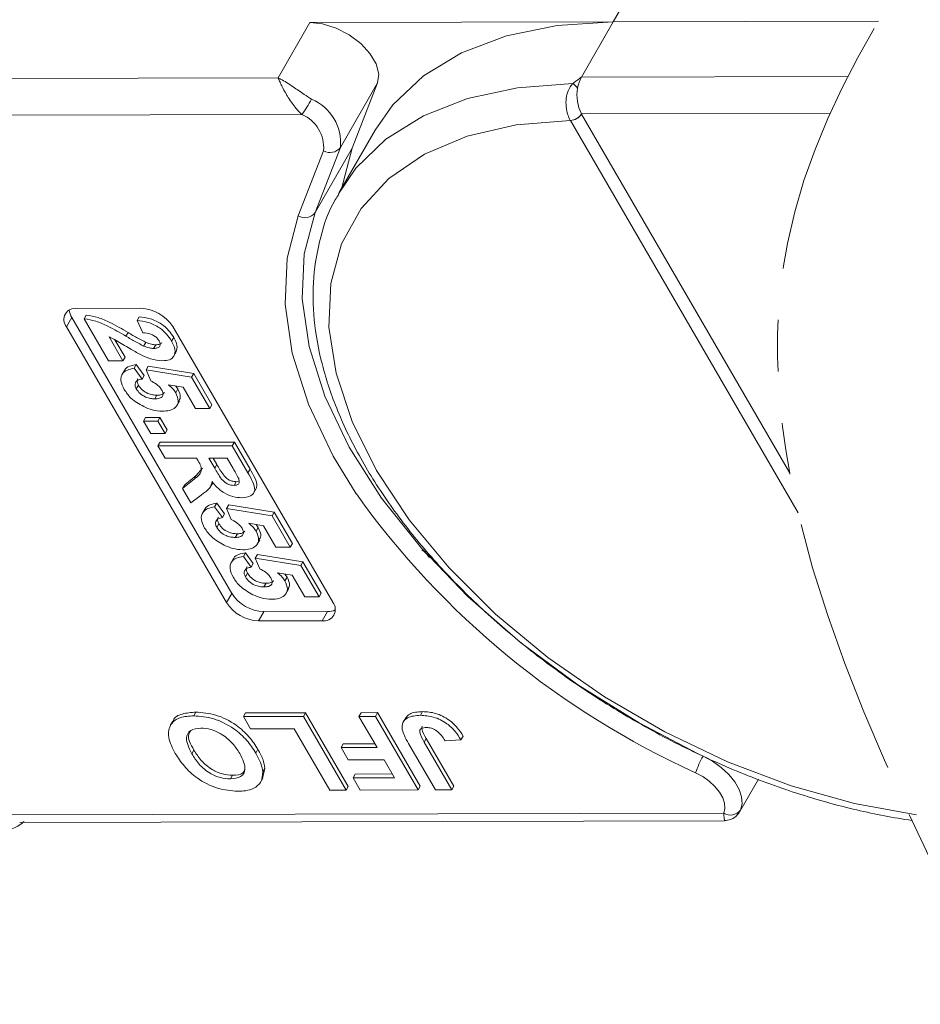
# Model space of a CAD drawing. Header units: millimetres. Extents: x 2623 to 3546, y -313 to 339.
# Tile 35 of 49: x 3295 to 3323, y 146 to 177. Entities that reach past the tile are written whole.
import ezdxf

# ---------------------------------------------------------------- set-up
doc = ezdxf.new("R2010")
doc.units = ezdxf.units.MM
doc.linetypes.add('PHANTOM2', pattern=[31.75, 15.875, -3.175, 3.175, -3.175, 3.175, -3.175])

msp = doc.modelspace()

# ---------------------------------------------------------------- linework, layer by layer
at = {"color": 7, "linetype": 'Continuous', "lineweight": 15}
for p, q in [((3313.207, 176.591), (3314.346, 178.574)), ((3303.887, 176.571), (3302.911, 174.872)), ((3303.887, 176.571), (3313.207, 176.591)), ((3312.23, 174.892), (3313.207, 176.591)), ((3321.357, 176.609), (3313.207, 176.591)), ((3320.419, 174.91), (3312.23, 174.892)), ((3302.911, 174.872), (3282.184, 174.826)), ((3304.826, 172.734), (3305.965, 174.716)), ((3305.186, 172.714), (3305.965, 174.716)), ((3282.187, 173.694), (3303.644, 173.742)), ((3312.233, 173.761), (3319.875, 173.778)), ((3312.234, 173.759), (3312.233, 173.761)), ((3318.629, 162.738), (3312.234, 173.759)), ((3311.89, 173.563), (3311.891, 173.56)), ((3311.891, 173.56), (3318.889, 161.501)), ((3305.89, 173.262), (3304.8, 171.364)), ((3304.308, 172.632), (3303.529, 170.629)), ((3304.047, 170.731), (3304.826, 172.734)), ((3305.186, 172.714), (3304.047, 170.731)), ((3304.855, 171.459), (3305.186, 172.714)), ((3296.733, 167.786), (3298.693, 167.791)), ((3296.57, 167.503), (3296.408, 167.22)), ((3301.488, 159.028), (3296.57, 167.503)), ((3296.953, 167.463), (3297.018, 167.576)), ((3297.704, 166.17), (3296.953, 167.463)), ((3298.579, 167.416), (3298.644, 167.529)), ((3298.757, 167.036), (3298.579, 167.416)), ((3301.325, 158.745), (3296.408, 167.22)), ((3298.235, 166.931), (3298.3, 167.044)), ((3299.674, 167.227), (3304.591, 158.752)), ((3297.717, 166.906), (3298.143, 166.171)), ((3297.898, 166.819), (3298.208, 166.284)), ((3298.78, 166.629), (3298.845, 166.742)), ((3299.637, 166.782), (3299.703, 166.895)), ((3299.088, 166.554), (3299.153, 166.667)), ((3299.702, 166.31), (3299.784, 166.452)), ((3298.143, 166.171), (3297.704, 166.17)), ((3298.143, 166.171), (3298.208, 166.284)), ((3298.191, 165.88), (3298.11, 165.739)), ((3298.49, 165.944), (3298.555, 166.057)), ((3298.49, 165.944), (3298.731, 165.614)), ((3298.555, 166.057), (3298.796, 165.727)), ((3298.857, 165.894), (3298.922, 166.007)), ((3298.996, 165.561), (3298.857, 165.894)), ((3298.857, 165.894), (3300.255, 165.668)), ((3298.922, 166.007), (3300.32, 165.781)), ((3298.731, 165.614), (3298.796, 165.727)), ((3300.255, 165.668), (3300.32, 165.781)), ((3300.255, 165.668), (3300.814, 164.705)), ((3300.32, 165.781), (3300.879, 164.818)), ((3298.554, 165.311), (3298.619, 165.425)), ((3299.992, 165.362), (3299.539, 165.439)), ((3299.763, 165.401), (3299.831, 165.308)), ((3299.766, 165.195), (3299.831, 165.308)), ((3300.374, 164.704), (3299.992, 165.362)), ((3299.124, 165.006), (3299.189, 165.119)), ((3299.796, 164.794), (3299.877, 164.935)), ((3300.814, 164.705), (3300.374, 164.704)), ((3300.814, 164.705), (3300.879, 164.818)), ((3298.777, 164.319), (3298.842, 164.433)), ((3298.777, 164.319), (3299.217, 164.32)), ((3298.998, 163.939), (3298.777, 164.319)), ((3298.842, 164.433), (3299.282, 164.434)), ((3299.217, 164.32), (3299.282, 164.434)), ((3299.217, 164.32), (3299.438, 163.94)), ((3299.282, 164.434), (3299.503, 164.053)), ((3299.438, 163.94), (3299.503, 164.053)), ((3299.438, 163.94), (3298.998, 163.939)), ((3299.219, 163.559), (3299.284, 163.672)), ((3299.219, 163.559), (3301.505, 163.564)), ((3299.439, 163.179), (3299.219, 163.559)), ((3299.284, 163.672), (3301.57, 163.677)), ((3301.505, 163.564), (3301.57, 163.677)), ((3301.505, 163.564), (3301.986, 162.734)), ((3301.57, 163.677), (3302.051, 162.847)), ((3300.407, 163.181), (3299.439, 163.179)), ((3300.456, 163.096), (3300.407, 163.181)), ((3301.344, 163.183), (3300.788, 163.182)), ((3300.788, 163.182), (3300.965, 162.875)), ((3300.918, 163.182), (3301.03, 162.989)), ((3301.532, 162.86), (3301.344, 163.183)), ((3300.397, 162.65), (3300.589, 162.876)), ((3300.965, 162.875), (3301.03, 162.989)), ((3301.986, 162.734), (3302.051, 162.847)), ((3299.976, 162.254), (3300.332, 162.536)), ((3300.041, 162.367), (3300.397, 162.65)), ((3300.332, 162.536), (3300.397, 162.65)), ((3299.976, 162.254), (3300.041, 162.367)), ((3300.234, 161.81), (3299.976, 162.254)), ((3300.821, 162.288), (3300.902, 162.429)), ((3301.557, 162.346), (3301.623, 162.459)), ((3301.623, 162.459), (3301.68, 162.469)), ((3302.156, 162.105), (3302.237, 162.246)), ((3300.547, 162.05), (3300.234, 161.81)), ((3300.663, 161.621), (3300.582, 161.48)), ((3300.961, 161.684), (3301.026, 161.797)), ((3300.961, 161.684), (3301.202, 161.355)), ((3301.026, 161.797), (3301.267, 161.468)), ((3301.329, 161.634), (3301.394, 161.748)), ((3301.467, 161.302), (3301.329, 161.634)), ((3301.329, 161.634), (3302.726, 161.409)), ((3301.394, 161.748), (3302.791, 161.522)), ((3301.202, 161.355), (3301.267, 161.468)), ((3302.726, 161.409), (3302.791, 161.522)), ((3302.726, 161.409), (3303.285, 160.445)), ((3302.791, 161.522), (3303.35, 160.559)), ((3301.025, 161.052), (3301.091, 161.165)), ((3302.463, 161.103), (3302.01, 161.18)), ((3302.234, 161.142), (3302.303, 161.049)), ((3302.237, 160.936), (3302.303, 161.049)), ((3302.845, 160.445), (3302.463, 161.103)), ((3301.596, 160.746), (3301.661, 160.86)), ((3302.267, 160.535), (3302.348, 160.676)), ((3303.285, 160.445), (3302.845, 160.445)), ((3303.285, 160.445), (3303.35, 160.559)), ((3301.546, 160.1), (3301.464, 159.958)), ((3301.844, 160.163), (3301.909, 160.276)), ((3301.844, 160.163), (3302.085, 159.834)), ((3301.909, 160.276), (3302.15, 159.947)), ((3302.211, 160.113), (3302.276, 160.226)), ((3302.35, 159.781), (3302.211, 160.113)), ((3302.211, 160.113), (3303.609, 159.888)), ((3302.276, 160.226), (3303.674, 160.001)), ((3302.085, 159.834), (3302.15, 159.947)), ((3303.609, 159.888), (3303.674, 160.001)), ((3303.609, 159.888), (3304.168, 158.924)), ((3303.674, 160.001), (3304.233, 159.038)), ((3301.908, 159.531), (3301.973, 159.644)), ((3303.346, 159.582), (3302.893, 159.658)), ((3303.117, 159.621), (3303.185, 159.528)), ((3303.12, 159.415), (3303.185, 159.528)), ((3303.728, 158.923), (3303.346, 159.582)), ((3302.478, 159.225), (3302.544, 159.338)), ((3301.488, 159.028), (3301.325, 158.745)), ((3303.15, 159.013), (3303.231, 159.155)), ((3304.168, 158.924), (3303.728, 158.923)), ((3304.168, 158.924), (3304.233, 159.038)), ((3302.469, 158.464), (3302.306, 158.181)), ((3304.429, 158.469), (3302.469, 158.464)), ((3304.429, 158.469), (3304.266, 158.185)), ((3304.266, 158.185), (3302.306, 158.181)), ((3300.318, 155.264), (3300.383, 155.377)), ((3301.846, 155.238), (3301.911, 155.352)), ((3301.846, 155.238), (3303.688, 155.242)), ((3302.064, 154.862), (3301.846, 155.238)), ((3301.911, 155.352), (3303.753, 155.356)), ((3303.688, 155.242), (3303.753, 155.356)), ((3303.688, 155.242), (3304.999, 152.982)), ((3303.753, 155.356), (3305.064, 153.096)), ((3305.396, 155.246), (3305.461, 155.359)), ((3305.396, 155.246), (3305.899, 155.247)), ((3305.951, 154.29), (3305.396, 155.246)), ((3305.461, 155.359), (3305.964, 155.361)), ((3305.899, 155.247), (3305.964, 155.361)), ((3305.899, 155.247), (3307.21, 152.987)), ((3305.964, 155.361), (3307.275, 153.101)), ((3307.286, 155.279), (3307.351, 155.393)), ((3299.681, 155.104), (3299.6, 154.962)), ((3306.831, 155.207), (3306.749, 155.065)), ((3303.404, 154.865), (3302.064, 154.862)), ((3304.497, 152.981), (3303.404, 154.865)), ((3308.53, 154.528), (3308.595, 154.641)), ((3304.846, 154.288), (3304.911, 154.401)), ((3304.911, 154.401), (3305.886, 154.403)), ((3307.746, 152.988), (3306.919, 154.413)), ((3307.4, 154.452), (3307.465, 154.566)), ((3307.4, 154.452), (3308.248, 152.99)), ((3307.465, 154.566), (3308.314, 153.103)), ((3308.53, 154.528), (3308.044, 154.498)), ((3300.262, 154.096), (3300.327, 154.209)), ((3302.226, 154.121), (3302.291, 154.235)), ((3304.846, 154.288), (3305.951, 154.29)), ((3305.064, 153.911), (3304.846, 154.288)), ((3306.17, 153.913), (3305.064, 153.911)), ((3306.489, 153.363), (3306.17, 153.913)), ((3301.445, 153.323), (3301.51, 153.436)), ((3302.507, 153.66), (3302.435, 153.333)), ((3302.442, 153.547), (3302.507, 153.66)), ((3305.216, 153.36), (3305.281, 153.473)), ((3305.281, 153.473), (3306.424, 153.476)), ((3302.364, 153.205), (3302.445, 153.347)), ((3305.216, 153.36), (3306.489, 153.363)), ((3305.435, 152.983), (3305.216, 153.36)), ((3317.099, 152.328), (3317.668, 153.32)), ((3304.999, 152.982), (3304.497, 152.981)), ((3304.999, 152.982), (3305.064, 153.096)), ((3307.21, 152.987), (3305.435, 152.983)), ((3307.21, 152.987), (3307.275, 153.101)), ((3308.248, 152.99), (3307.746, 152.988)), ((3308.248, 152.99), (3308.314, 153.103)), ((3316.603, 152.273), (3294.645, 152.224)), ((3294.972, 151.99), (3316.622, 152.038))]:
    msp.add_line(p, q, dxfattribs=at)
at = {"color": 7, "linetype": 'Continuous', "lineweight": 15, "flags": 128}
for points in [[(3305.965, 174.716), (3306.003, 174.988), (3305.924, 175.296), (3305.734, 175.615), (3305.45, 175.921), (3305.093, 176.188), (3304.692, 176.395), (3304.279, 176.526), (3303.887, 176.571)], [(3313.207, 176.591), (3311.489, 176.482), (3309.925, 176.164), (3308.545, 175.644), (3307.374, 174.931), (3306.433, 174.038), (3305.89, 173.262)], [(3311.963, 174.693), (3310.27, 174.567), (3308.731, 174.237), (3307.374, 173.707), (3306.224, 172.988), (3305.303, 172.093), (3304.765, 171.301)], [(3322.526, 152.224), (3320.622, 152.566), (3318.673, 153.111), (3316.717, 153.85), (3314.793, 154.767), (3312.941, 155.845), (3311.196, 157.061), (3309.593, 158.392), (3308.164, 159.811), (3306.937, 161.29), (3305.938, 162.8), (3305.185, 164.31), (3304.694, 165.791), (3304.474, 167.213), (3304.531, 168.547), (3304.862, 169.768), (3305.461, 170.851), (3306.316, 171.775), (3307.411, 172.52), (3308.723, 173.073), (3310.227, 173.422), (3311.891, 173.56)], [(3315.822, 154.094), (3314, 155.045), (3312.118, 156.217), (3310.356, 157.519), (3308.744, 158.926), (3307.314, 160.414), (3306.091, 161.955), (3305.097, 163.521), (3304.351, 165.083), (3303.867, 166.612), (3303.653, 168.081), (3303.714, 169.463), (3304.047, 170.731)], [(3303.529, 170.629), (3303.187, 169.329), (3303.125, 167.914), (3303.345, 166.41), (3303.841, 164.843), (3304.605, 163.243), (3305.315, 162.083)], [(3315.967, 154.025), (3316.257, 153.867), (3316.524, 153.676), (3316.756, 153.462), (3316.943, 153.234), (3317.077, 153), (3317.153, 152.771), (3317.167, 152.558), (3317.119, 152.368)], [(3315.74, 153.515), (3315.957, 153.397), (3316.157, 153.254), (3316.331, 153.093), (3316.472, 152.922), (3316.572, 152.747), (3316.629, 152.575), (3316.64, 152.415), (3316.603, 152.273)]]:
    msp.add_lwpolyline(points, dxfattribs=at)
at = {"color": 7, "linetype": 'Continuous', "lineweight": 15}
for centre, radius, start, end in [((3311.532, 174.063), 0.763, 40.1491, 55.5658), ((3313.13, 174.396), 1.027, 151.137, 171.0902), ((3313.327, 174.329), 1.233, 169.4134, 207.4295), ((3297.898, 177.684), 6.969, 325.5444, 330.1305), ((3303.378, 172.872), 1.455, 354.5664, 67.2376), ((3303.221, 172.735), 1.091, 354.5664, 67.2376), ((3311.87, 173.995), 0.432, 272.6947, 327.2216), ((3311.871, 173.99), 0.43, 272.7339, 327.5146), ((3304.511, 172.965), 0.391, 238.5972, 323.7029), ((3303.732, 170.962), 0.391, 238.5972, 323.7029), ((3296.678, 167.441), 0.349, 80.921, 219.3383), ((3297.002, 167.775), 0.51, 184.4162, 212.2288), ((3298.639, 166.562), 1.229, 32.7297, 87.5188), ((3326.447, 177.168), 25.964, 215.5235, 245.6452), ((3302.522, 159.693), 1.229, 212.7297, 267.5188), ((3302.36, 159.409), 1.229, 212.7297, 267.5188), ((3304.321, 158.53), 0.349, 260.921, 39.3383), ((3304.446, 158.978), 0.51, 268.0228, 295.8286), ((3318.353, 152.654), 2.751, 150.1208, 161.7639), ((3316.81, 152.595), 0.383, 237.2666, 323.7036)]:
    msp.add_arc(centre, radius, start, end, dxfattribs=at)
msp.add_ellipse((3307.224, 160.122), major_axis=(-0.322, 0.241), ratio=0.642726, start_param=4.005024, end_param=4.860077, dxfattribs=at)
at = {"color": 3, "linetype": 'PHANTOM2', "lineweight": 9, "ltscale": 0.5}
msp.add_spline([(3330.777, 219.055), (3335.353, 199.753), (3318.56, 169.781), (3325.15, 146.398)], degree=3, dxfattribs=at)
at = {"color": 7, "linetype": 'Continuous', "lineweight": 15}
for points, knots in [([(3302.911, 174.872), (3302.912, 174.871), (3302.918, 174.868), (3302.938, 174.859), (3302.961, 174.847), (3303.099, 174.774), (3303.336, 174.626), (3303.667, 174.391), (3303.865, 174.263), (3303.941, 174.214)], [0, 0, 0, 0, 0.005088, 0.020369, 0.070807, 0.089086, 0.500311, 0.809226, 1, 1, 1, 1]), ([(3303.644, 173.742), (3303.607, 173.777), (3303.534, 173.848), (3303.421, 173.981), (3303.306, 174.136), (3303.222, 174.267), (3303.123, 174.435), (3303.043, 174.585), (3302.977, 174.723), (3302.95, 174.783), (3302.935, 174.816), (3302.927, 174.834), (3302.92, 174.85), (3302.916, 174.86), (3302.914, 174.865), (3302.912, 174.869), (3302.911, 174.87), (3302.911, 174.872)], [0, 0, 0, 0, 0.1010295, 0.2049461, 0.3371683, 0.4742971, 0.5161999, 0.7436507, 0.8530899, 0.914248, 0.9321698, 0.9601369, 0.976545, 0.9861936, 0.994698, 0.9959318, 1, 1, 1, 1]), ([(3311.963, 174.693), (3311.944, 174.671), (3311.886, 174.605), (3311.81, 174.458), (3311.755, 174.237), (3311.753, 173.982), (3311.801, 173.742), (3311.862, 173.619), (3311.89, 173.563)], [0, 0, 0, 0, 0.07361, 0.225281, 0.412719, 0.616054, 0.826783, 1, 1, 1, 1]), ([(3312.23, 174.892), (3312.229, 174.891), (3312.154, 174.838), (3312.062, 174.774), (3311.978, 174.705), (3311.963, 174.693)], [0, 0, 0, 0, 0.012087, 0.82463, 1, 1, 1, 1]), ([(3304.776, 171.286), (3304.739, 171.231), (3304.475, 170.838), (3304.197, 169.986), (3303.967, 168.754), (3303.988, 167.433), (3304.234, 166.052), (3304.713, 164.625), (3305.415, 163.176), (3306.33, 161.73), (3307.441, 160.311), (3308.728, 158.943), (3310.171, 157.646), (3311.746, 156.439), (3313.428, 155.34), (3315.192, 154.368), (3317.01, 153.535), (3318.854, 152.856), (3320.657, 152.352), (3321.825, 152.131), (3322.382, 152.048)], [0, 0, 0, 0, 0.008583, 0.0609079, 0.1132403, 0.1660691, 0.2196553, 0.2739297, 0.3286434, 0.383549, 0.4384672, 0.4933295, 0.5481255, 0.6028664, 0.6575727, 0.7122689, 0.7669788, 0.8217225, 0.876527, 0.9278193, 0.9278193, 0.9278193, 0.9278193]), ([(3296.953, 167.463), (3297.073, 167.445), (3297.312, 167.408), (3297.755, 167.212), (3298.053, 167.037), (3298.235, 166.931)], [0, 0, 0, 0, 0.279551, 0.559332, 1, 1, 1, 1]), ([(3297.018, 167.576), (3297.138, 167.558), (3297.377, 167.521), (3297.82, 167.325), (3298.118, 167.151), (3298.3, 167.044)], [0, 0, 0, 0, 0.279551, 0.559332, 1, 1, 1, 1]), ([(3298.579, 167.416), (3298.692, 167.403), (3298.917, 167.376), (3299.254, 167.213), (3299.496, 166.997), (3299.59, 166.854), (3299.637, 166.782)], [0, 0, 0, 0, 0.280752, 0.55897, 0.779275, 1, 1, 1, 1]), ([(3298.644, 167.529), (3298.757, 167.516), (3298.982, 167.489), (3299.319, 167.327), (3299.561, 167.11), (3299.656, 166.967), (3299.703, 166.895)], [0, 0, 0, 0, 0.280752, 0.55897, 0.779275, 1, 1, 1, 1]), ([(3298.3, 167.044), (3298.401, 166.984), (3298.579, 166.878), (3298.764, 166.784), (3298.845, 166.742)], [0, 0, 0, 0, 0.5602349, 1, 1, 1, 1]), ([(3299.252, 166.789), (3299.234, 166.817), (3299.197, 166.872), (3299.106, 166.946), (3298.95, 167.02), (3298.837, 167.029), (3298.757, 167.036)], [0, 0, 0, 0, 0.187236, 0.374084, 0.560696, 1, 1, 1, 1]), ([(3298.683, 166.364), (3298.573, 166.425), (3298.39, 166.524), (3298.145, 166.676), (3297.938, 166.806), (3297.79, 166.873), (3297.717, 166.906)], [0, 0, 0, 0, 0.339985, 0.560186, 0.78038, 1, 1, 1, 1]), ([(3298.235, 166.931), (3298.335, 166.871), (3298.514, 166.765), (3298.699, 166.67), (3298.78, 166.629)], [0, 0, 0, 0, 0.560235, 1, 1, 1, 1]), ([(3298.845, 166.742), (3298.905, 166.719), (3299.011, 166.678), (3299.11, 166.671), (3299.153, 166.667)], [0, 0, 0, 0, 0.5601166, 1, 1, 1, 1]), ([(3299.088, 166.554), (3299.13, 166.556), (3299.213, 166.561), (3299.288, 166.616), (3299.296, 166.702), (3299.267, 166.76), (3299.252, 166.789)], [0, 0, 0, 0, 0.2806635, 0.5594614, 0.7793655, 1, 1, 1, 1]), ([(3299.153, 166.667), (3299.196, 166.669), (3299.279, 166.671), (3299.32, 166.716), (3299.34, 166.737)], [0, 0, 0, 0, 0.520649, 1, 1, 1, 1]), ([(3299.637, 166.782), (3299.681, 166.697), (3299.767, 166.526), (3299.733, 166.319), (3299.59, 166.193), (3299.442, 166.18), (3299.368, 166.174)], [0, 0, 0, 0, 0.280568, 0.55975, 0.779795, 1, 1, 1, 1]), ([(3299.703, 166.895), (3299.748, 166.809), (3299.837, 166.638), (3299.794, 166.504), (3299.773, 166.439)], [0, 0, 0, 0, 0.511088, 1, 1, 1, 1]), ([(3298.78, 166.629), (3298.84, 166.606), (3298.946, 166.565), (3299.045, 166.557), (3299.088, 166.554)], [0, 0, 0, 0, 0.560117, 1, 1, 1, 1]), ([(3299.368, 166.174), (3299.243, 166.187), (3299.019, 166.21), (3298.786, 166.317), (3298.683, 166.364)], [0, 0, 0, 0, 0.558458, 1, 1, 1, 1]), ([(3298.182, 165.295), (3298.138, 165.386), (3298.05, 165.568), (3298.108, 165.78), (3298.269, 165.904), (3298.416, 165.93), (3298.49, 165.944)], [0, 0, 0, 0, 0.279948, 0.559031, 0.779331, 1, 1, 1, 1]), ([(3298.193, 165.862), (3298.195, 165.873), (3298.209, 165.942), (3298.341, 166.014), (3298.484, 166.042), (3298.555, 166.057)], [0, 0, 0, 0, 0.0835018, 0.5413674, 1, 1, 1, 1]), ([(3298.731, 165.614), (3298.685, 165.605), (3298.595, 165.588), (3298.524, 165.511), (3298.506, 165.415), (3298.538, 165.346), (3298.554, 165.311)], [0, 0, 0, 0, 0.2802995, 0.5599611, 0.7800424, 1, 1, 1, 1]), ([(3298.605, 165.625), (3298.601, 165.621), (3298.577, 165.597), (3298.574, 165.527), (3298.604, 165.459), (3298.619, 165.425)], [0, 0, 0, 0, 0.083768, 0.542013, 1, 1, 1, 1]), ([(3299.332, 165.285), (3299.312, 165.315), (3299.27, 165.377), (3299.154, 165.476), (3299.056, 165.529), (3298.996, 165.561)], [0, 0, 0, 0, 0.279963, 0.560065, 1, 1, 1, 1]), ([(3298.784, 164.765), (3298.64, 164.847), (3298.382, 164.995), (3298.243, 165.203), (3298.182, 165.295)], [0, 0, 0, 0, 0.558353, 1, 1, 1, 1]), ([(3298.554, 165.311), (3298.588, 165.263), (3298.657, 165.166), (3298.827, 165.058), (3298.99, 165.011), (3299.079, 165.007), (3299.124, 165.006)], [0, 0, 0, 0, 0.279573, 0.558664, 0.778923, 1, 1, 1, 1]), ([(3298.619, 165.425), (3298.654, 165.376), (3298.722, 165.28), (3298.892, 165.171), (3299.055, 165.124), (3299.144, 165.121), (3299.189, 165.119)], [0, 0, 0, 0, 0.279573, 0.558664, 0.778923, 1, 1, 1, 1]), ([(3299.124, 165.006), (3299.175, 165.008), (3299.276, 165.013), (3299.369, 165.078), (3299.384, 165.179), (3299.35, 165.25), (3299.332, 165.285)], [0, 0, 0, 0, 0.280898, 0.55946, 0.779497, 1, 1, 1, 1]), ([(3299.539, 165.439), (3299.59, 165.396), (3299.683, 165.32), (3299.741, 165.233), (3299.766, 165.195)], [0, 0, 0, 0, 0.559888, 1, 1, 1, 1]), ([(3299.831, 165.308), (3299.874, 165.216), (3299.943, 165.068), (3299.876, 164.968), (3299.851, 164.931)], [0, 0, 0, 0, 0.621608, 1, 1, 1, 1]), ([(3299.189, 165.119), (3299.242, 165.12), (3299.343, 165.123), (3299.395, 165.175), (3299.42, 165.2)], [0, 0, 0, 0, 0.518665, 1, 1, 1, 1]), ([(3299.766, 165.195), (3299.804, 165.105), (3299.88, 164.926), (3299.777, 164.738), (3299.591, 164.639), (3299.434, 164.63), (3299.355, 164.625)], [0, 0, 0, 0, 0.2790069, 0.5586194, 0.7790735, 1, 1, 1, 1]), ([(3299.355, 164.625), (3299.251, 164.632), (3299.067, 164.645), (3298.871, 164.728), (3298.784, 164.765)], [0, 0, 0, 0, 0.5595341, 1, 1, 1, 1]), ([(3300.332, 162.536), (3300.429, 162.608), (3300.564, 162.707), (3300.551, 162.935), (3300.488, 163.042), (3300.456, 163.096)], [0, 0, 0, 0, 0.561022, 0.779295, 1, 1, 1, 1]), ([(3300.965, 162.875), (3301.026, 162.763), (3301.102, 162.623), (3301.246, 162.46), (3301.346, 162.393), (3301.457, 162.351), (3301.524, 162.347), (3301.557, 162.346)], [0, 0, 0, 0, 0.500962, 0.625785, 0.750436, 0.875032, 1, 1, 1, 1]), ([(3301.03, 162.989), (3301.091, 162.877), (3301.167, 162.737), (3301.311, 162.574), (3301.411, 162.506), (3301.522, 162.465), (3301.589, 162.461), (3301.623, 162.459)], [0, 0, 0, 0, 0.500962, 0.625785, 0.750436, 0.875032, 1, 1, 1, 1]), ([(3301.7, 162.557), (3301.67, 162.614), (3301.617, 162.714), (3301.558, 162.815), (3301.532, 162.86)], [0, 0, 0, 0, 0.559921, 1, 1, 1, 1]), ([(3302.051, 162.847), (3302.101, 162.758), (3302.2, 162.58), (3302.284, 162.355), (3302.238, 162.261), (3302.225, 162.234)], [0, 0, 0, 0, 0.4173287, 0.8317341, 1, 1, 1, 1]), ([(3301.557, 162.346), (3301.593, 162.348), (3301.665, 162.354), (3301.736, 162.426), (3301.714, 162.508), (3301.7, 162.557)], [0, 0, 0, 0, 0.281129, 0.561183, 1, 1, 1, 1]), ([(3301.986, 162.734), (3302.037, 162.644), (3302.137, 162.465), (3302.216, 162.236), (3302.16, 162.096), (3302.045, 161.993), (3301.897, 161.976), (3301.798, 161.965)], [0, 0, 0, 0, 0.251143, 0.500527, 0.625735, 0.75105, 1, 1, 1, 1]), ([(3300.882, 162.46), (3300.867, 162.399), (3300.843, 162.3), (3300.744, 162.198), (3300.649, 162.121), (3300.581, 162.074), (3300.547, 162.05)], [0, 0, 0, 0, 0.339579, 0.559591, 0.779787, 1, 1, 1, 1]), ([(3301.798, 161.965), (3301.706, 161.972), (3301.522, 161.985), (3301.239, 162.112), (3301.025, 162.284), (3300.929, 162.401), (3300.882, 162.46)], [0, 0, 0, 0, 0.2799536, 0.5589329, 0.7791735, 1, 1, 1, 1]), ([(3300.654, 161.035), (3300.61, 161.127), (3300.522, 161.309), (3300.58, 161.52), (3300.741, 161.644), (3300.888, 161.671), (3300.961, 161.684)], [0, 0, 0, 0, 0.279948, 0.559031, 0.779331, 1, 1, 1, 1]), ([(3300.665, 161.602), (3300.667, 161.613), (3300.681, 161.683), (3300.813, 161.754), (3300.955, 161.783), (3301.026, 161.797)], [0, 0, 0, 0, 0.083502, 0.541367, 1, 1, 1, 1]), ([(3301.202, 161.355), (3301.157, 161.346), (3301.066, 161.329), (3300.996, 161.252), (3300.978, 161.156), (3301.01, 161.087), (3301.025, 161.052)], [0, 0, 0, 0, 0.2802995, 0.5599611, 0.7800424, 1, 1, 1, 1]), ([(3301.077, 161.365), (3301.073, 161.362), (3301.048, 161.338), (3301.045, 161.267), (3301.075, 161.199), (3301.091, 161.165)], [0, 0, 0, 0, 0.0837684, 0.5420129, 1, 1, 1, 1]), ([(3301.804, 161.026), (3301.783, 161.056), (3301.741, 161.117), (3301.625, 161.217), (3301.527, 161.27), (3301.467, 161.302)], [0, 0, 0, 0, 0.279963, 0.560065, 1, 1, 1, 1]), ([(3301.256, 160.505), (3301.112, 160.588), (3300.853, 160.736), (3300.715, 160.944), (3300.654, 161.035)], [0, 0, 0, 0, 0.558353, 1, 1, 1, 1]), ([(3301.025, 161.052), (3301.06, 161.004), (3301.129, 160.907), (3301.298, 160.799), (3301.461, 160.752), (3301.551, 160.748), (3301.596, 160.746)], [0, 0, 0, 0, 0.279573, 0.558664, 0.778923, 1, 1, 1, 1]), ([(3301.091, 161.165), (3301.125, 161.117), (3301.194, 161.02), (3301.363, 160.912), (3301.526, 160.865), (3301.616, 160.861), (3301.661, 160.86)], [0, 0, 0, 0, 0.279573, 0.558664, 0.778923, 1, 1, 1, 1]), ([(3301.596, 160.746), (3301.647, 160.749), (3301.748, 160.753), (3301.841, 160.819), (3301.856, 160.919), (3301.821, 160.99), (3301.804, 161.026)], [0, 0, 0, 0, 0.280898, 0.55946, 0.779497, 1, 1, 1, 1]), ([(3302.01, 161.18), (3302.062, 161.137), (3302.154, 161.06), (3302.212, 160.974), (3302.237, 160.936)], [0, 0, 0, 0, 0.559888, 1, 1, 1, 1]), ([(3302.303, 161.049), (3302.345, 160.957), (3302.414, 160.808), (3302.348, 160.709), (3302.323, 160.672)], [0, 0, 0, 0, 0.621608, 1, 1, 1, 1]), ([(3301.661, 160.86), (3301.713, 160.861), (3301.814, 160.864), (3301.866, 160.916), (3301.892, 160.941)], [0, 0, 0, 0, 0.518665, 1, 1, 1, 1]), ([(3302.237, 160.936), (3302.275, 160.846), (3302.351, 160.667), (3302.249, 160.479), (3302.063, 160.38), (3301.905, 160.371), (3301.826, 160.366)], [0, 0, 0, 0, 0.279007, 0.558619, 0.779074, 1, 1, 1, 1]), ([(3301.826, 160.366), (3301.723, 160.373), (3301.539, 160.386), (3301.342, 160.469), (3301.256, 160.505)], [0, 0, 0, 0, 0.559534, 1, 1, 1, 1]), ([(3301.536, 159.514), (3301.492, 159.605), (3301.404, 159.787), (3301.462, 159.999), (3301.623, 160.123), (3301.77, 160.15), (3301.844, 160.163)], [0, 0, 0, 0, 0.279948, 0.559031, 0.779331, 1, 1, 1, 1]), ([(3301.547, 160.081), (3301.55, 160.092), (3301.563, 160.162), (3301.695, 160.233), (3301.838, 160.262), (3301.909, 160.276)], [0, 0, 0, 0, 0.083502, 0.541367, 1, 1, 1, 1]), ([(3302.085, 159.834), (3302.039, 159.825), (3301.949, 159.808), (3301.878, 159.731), (3301.86, 159.635), (3301.892, 159.566), (3301.908, 159.531)], [0, 0, 0, 0, 0.2803, 0.559961, 0.780042, 1, 1, 1, 1]), ([(3301.959, 159.844), (3301.955, 159.841), (3301.931, 159.817), (3301.928, 159.746), (3301.958, 159.678), (3301.973, 159.644)], [0, 0, 0, 0, 0.0837684, 0.5420129, 1, 1, 1, 1]), ([(3302.686, 159.505), (3302.666, 159.535), (3302.624, 159.596), (3302.508, 159.695), (3302.41, 159.749), (3302.35, 159.781)], [0, 0, 0, 0, 0.279963, 0.560065, 1, 1, 1, 1]), ([(3302.138, 158.984), (3301.994, 159.067), (3301.736, 159.215), (3301.597, 159.423), (3301.536, 159.514)], [0, 0, 0, 0, 0.558353, 1, 1, 1, 1]), ([(3301.908, 159.531), (3301.943, 159.483), (3302.011, 159.386), (3302.181, 159.278), (3302.344, 159.231), (3302.433, 159.227), (3302.478, 159.225)], [0, 0, 0, 0, 0.279573, 0.558664, 0.778923, 1, 1, 1, 1]), ([(3301.973, 159.644), (3302.008, 159.596), (3302.076, 159.499), (3302.246, 159.391), (3302.409, 159.344), (3302.499, 159.34), (3302.544, 159.338)], [0, 0, 0, 0, 0.279573, 0.558664, 0.778923, 1, 1, 1, 1]), ([(3302.478, 159.225), (3302.529, 159.228), (3302.631, 159.232), (3302.723, 159.297), (3302.738, 159.398), (3302.704, 159.469), (3302.686, 159.505)], [0, 0, 0, 0, 0.280898, 0.55946, 0.779497, 1, 1, 1, 1]), ([(3302.893, 159.658), (3302.945, 159.616), (3303.037, 159.539), (3303.095, 159.453), (3303.12, 159.415)], [0, 0, 0, 0, 0.5598879, 1, 1, 1, 1]), ([(3303.185, 159.528), (3303.228, 159.436), (3303.297, 159.287), (3303.23, 159.188), (3303.205, 159.15)], [0, 0, 0, 0, 0.621608, 1, 1, 1, 1]), ([(3302.544, 159.338), (3302.596, 159.34), (3302.697, 159.343), (3302.749, 159.395), (3302.774, 159.42)], [0, 0, 0, 0, 0.5186651, 1, 1, 1, 1]), ([(3303.12, 159.415), (3303.158, 159.325), (3303.234, 159.145), (3303.131, 158.958), (3302.946, 158.858), (3302.788, 158.849), (3302.709, 158.845)], [0, 0, 0, 0, 0.279007, 0.558619, 0.779074, 1, 1, 1, 1]), ([(3302.709, 158.845), (3302.606, 158.852), (3302.421, 158.865), (3302.225, 158.948), (3302.138, 158.984)], [0, 0, 0, 0, 0.559534, 1, 1, 1, 1]), ([(3299.753, 154.105), (3299.669, 154.273), (3299.501, 154.606), (3299.57, 155.012), (3299.88, 155.235), (3300.172, 155.254), (3300.318, 155.264)], [0, 0, 0, 0, 0.280551, 0.559488, 0.779434, 1, 1, 1, 1]), ([(3299.687, 155.084), (3299.689, 155.097), (3299.706, 155.221), (3299.96, 155.341), (3300.242, 155.365), (3300.383, 155.377)], [0, 0, 0, 0, 0.05675, 0.527711, 1, 1, 1, 1]), ([(3300.318, 155.264), (3300.52, 155.249), (3300.923, 155.22), (3301.538, 154.908), (3301.973, 154.513), (3302.141, 154.252), (3302.226, 154.121)], [0, 0, 0, 0, 0.2799425, 0.558704, 0.7790449, 1, 1, 1, 1]), ([(3300.383, 155.377), (3300.585, 155.362), (3300.988, 155.333), (3301.603, 155.021), (3302.038, 154.626), (3302.206, 154.365), (3302.291, 154.235)], [0, 0, 0, 0, 0.2799425, 0.558704, 0.7790449, 1, 1, 1, 1]), ([(3306.727, 154.843), (3306.724, 154.918), (3306.719, 155.069), (3306.902, 155.251), (3307.14, 155.269), (3307.286, 155.279)], [0, 0, 0, 0, 0.280122, 0.560355, 1, 1, 1, 1]), ([(3306.829, 155.188), (3306.865, 155.237), (3306.965, 155.372), (3307.2, 155.385), (3307.351, 155.393)], [0, 0, 0, 0, 0.358473, 1, 1, 1, 1]), ([(3307.286, 155.279), (3307.418, 155.271), (3307.681, 155.256), (3308.091, 155.052), (3308.365, 154.785), (3308.475, 154.614), (3308.53, 154.528)], [0, 0, 0, 0, 0.280246, 0.558416, 0.778827, 1, 1, 1, 1]), ([(3307.351, 155.393), (3307.483, 155.385), (3307.746, 155.369), (3308.156, 155.165), (3308.43, 154.899), (3308.54, 154.727), (3308.595, 154.641)], [0, 0, 0, 0, 0.280246, 0.558416, 0.778827, 1, 1, 1, 1]), ([(3307.34, 154.946), (3307.338, 154.944), (3307.32, 154.927), (3307.336, 154.796), (3307.407, 154.668), (3307.465, 154.566)], [0, 0, 0, 0, 0.024971, 0.219843, 1, 1, 1, 1]), ([(3300.537, 154.887), (3300.421, 154.873), (3300.189, 154.845), (3300.037, 154.545), (3300.176, 154.266), (3300.262, 154.096)], [0, 0, 0, 0, 0.279991, 0.559768, 1, 1, 1, 1]), ([(3300.227, 154.81), (3300.202, 154.774), (3300.095, 154.625), (3300.227, 154.388), (3300.327, 154.209)], [0, 0, 0, 0, 0.241235, 1, 1, 1, 1]), ([(3301.732, 154.105), (3301.664, 154.212), (3301.528, 154.425), (3301.206, 154.697), (3300.843, 154.863), (3300.639, 154.879), (3300.537, 154.887)], [0, 0, 0, 0, 0.281021, 0.560116, 0.779939, 1, 1, 1, 1]), ([(3306.919, 154.413), (3306.873, 154.495), (3306.79, 154.64), (3306.746, 154.781), (3306.727, 154.843)], [0, 0, 0, 0, 0.560294, 1, 1, 1, 1]), ([(3307.472, 154.903), (3307.413, 154.899), (3307.325, 154.894), (3307.261, 154.831), (3307.261, 154.689), (3307.338, 154.558), (3307.4, 154.452)], [0, 0, 0, 0, 0.249396, 0.374426, 0.499454, 1, 1, 1, 1]), ([(3307.813, 154.779), (3307.783, 154.8), (3307.724, 154.842), (3307.602, 154.893), (3307.521, 154.899), (3307.472, 154.903)], [0, 0, 0, 0, 0.2806722, 0.5608436, 1, 1, 1, 1]), ([(3308.044, 154.498), (3308.01, 154.552), (3307.948, 154.649), (3307.854, 154.739), (3307.813, 154.779)], [0, 0, 0, 0, 0.561018, 1, 1, 1, 1]), ([(3301.67, 152.946), (3301.466, 152.962), (3301.059, 152.993), (3300.441, 153.311), (3300.006, 153.711), (3299.837, 153.974), (3299.753, 154.105)], [0, 0, 0, 0, 0.279831, 0.558669, 0.779006, 1, 1, 1, 1]), ([(3300.262, 154.096), (3300.329, 153.989), (3300.462, 153.777), (3300.78, 153.503), (3301.143, 153.343), (3301.344, 153.33), (3301.445, 153.323)], [0, 0, 0, 0, 0.281087, 0.560013, 0.779691, 1, 1, 1, 1]), ([(3300.327, 154.209), (3300.394, 154.103), (3300.527, 153.891), (3300.845, 153.617), (3301.208, 153.456), (3301.409, 153.443), (3301.51, 153.436)], [0, 0, 0, 0, 0.281087, 0.560013, 0.779691, 1, 1, 1, 1]), ([(3301.445, 153.323), (3301.562, 153.335), (3301.796, 153.361), (3301.958, 153.655), (3301.817, 153.934), (3301.732, 154.105)], [0, 0, 0, 0, 0.280278, 0.559877, 1, 1, 1, 1]), ([(3302.226, 154.121), (3302.286, 154.011), (3302.394, 153.814), (3302.427, 153.628), (3302.442, 153.547)], [0, 0, 0, 0, 0.560171, 1, 1, 1, 1]), ([(3302.291, 154.235), (3302.351, 154.124), (3302.459, 153.927), (3302.492, 153.742), (3302.507, 153.66)], [0, 0, 0, 0, 0.560171, 1, 1, 1, 1]), ([(3301.51, 153.436), (3301.636, 153.444), (3301.825, 153.456), (3301.877, 153.581), (3301.894, 153.624)], [0, 0, 0, 0, 0.659913, 1, 1, 1, 1]), ([(3302.442, 153.547), (3302.435, 153.426), (3302.421, 153.211), (3302.246, 153.089), (3302.169, 153.036)], [0, 0, 0, 0, 0.5599557, 1, 1, 1, 1]), ([(3302.169, 153.036), (3302.086, 153.006), (3301.938, 152.953), (3301.752, 152.948), (3301.67, 152.946)], [0, 0, 0, 0, 0.559564, 1, 1, 1, 1]), ([(3316.622, 152.038), (3316.622, 152.038), (3316.626, 152.035), (3316.62, 152.076), (3316.608, 152.213), (3316.603, 152.273)], [0, 0, 0, 0, 0.0045186, 0.5696109, 1, 1, 1, 1]), ([(3316.621, 152.045), (3316.689, 152.049), (3316.841, 152.06), (3317.026, 152.2), (3317.09, 152.32), (3317.116, 152.369)], [0, 0, 0, 0, 0.327834, 0.726656, 1, 1, 1, 1]), ([(3294.631, 151.805), (3294.668, 151.803), (3294.768, 151.797), (3294.926, 151.874), (3295.035, 151.959), (3295.1, 152.012), (3295.104, 152.016)], [0, 0, 0, 0, 0.210793, 0.570573, 0.968108, 1, 1, 1, 1])]:
    msp.add_open_spline(points, degree=3, knots=knots, dxfattribs=at)

doc.saveas('drawing.dxf')
